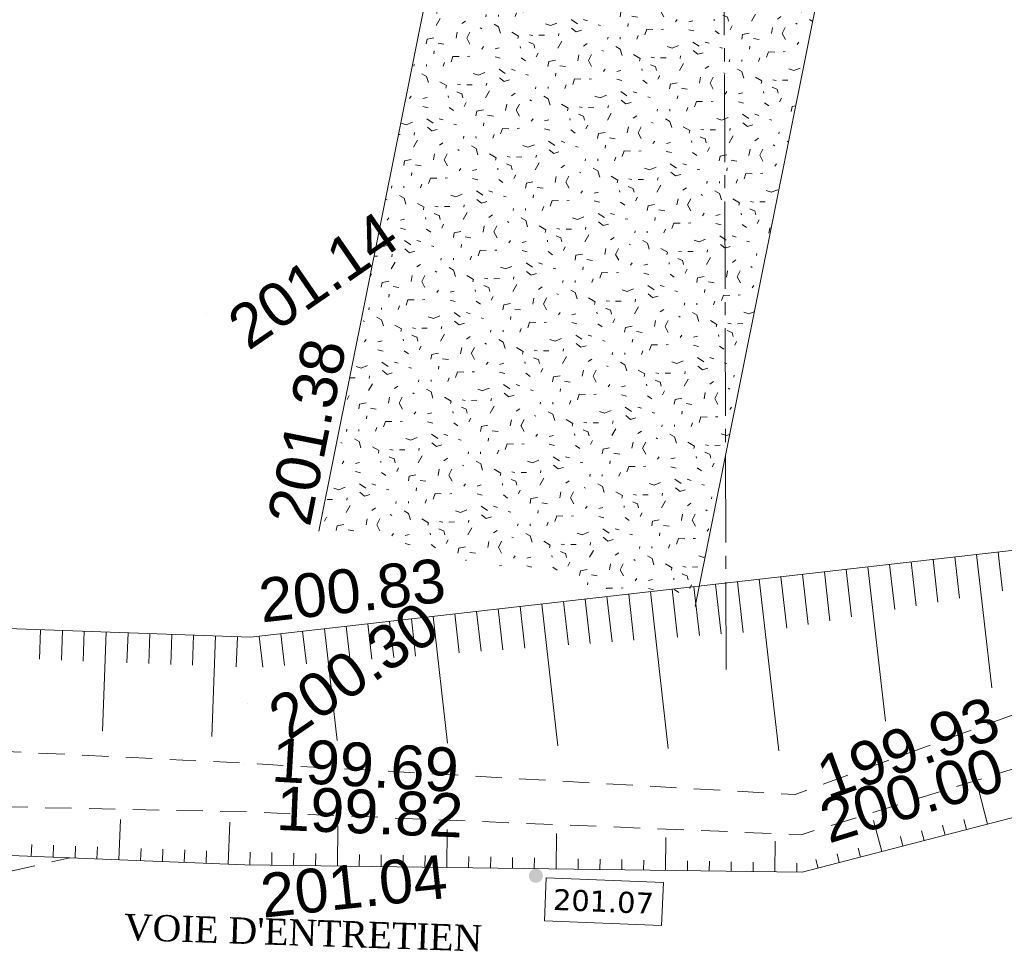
# Model space of a CAD drawing. Header units: millimetres. Extents: x -446952 to 537903, y -185749 to 168493.
# Tile 57 of 155: x -56434 to -33932, y 100474 to 121791. Entities that reach past the tile are written whole.
import ezdxf
from ezdxf.xclip import XClip

# ---------------------------------------------------------------- set-up
doc = ezdxf.new("R2010")
doc.units = ezdxf.units.MM
doc.header["$MEASUREMENT"] = 0
doc.header["$XCLIPFRAME"] = 0
for name, pattern in [('Cadastre', [2900.0000000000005, 2000, -299.9999999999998, 299.9999999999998, -300.0000000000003]), ('FOSSE', [1000, 600, -400]), ('Wipeout_Contour', [1000, 0, -1000])]:
    doc.linetypes.add(name, pattern=pattern)
for name, color, linetype in [('02 AF-17-0322 ZAE POMME- CHANTIER-2018-09-26_2_0000-VALORIS-NOUE DERIV BASSIN', 7, 'Continuous'), ('02 AF-17-0322 ZAE POMME- CHANTIER-2018-09-26_2_0000-VALORIS-NOUE DERIV BASSIN TEXTE ET COTES', 7, 'Continuous'), ('02 AF-17-0322 ZAE POMME- CHANTIER-2018-09-26_2_02-PAP-EP TEXTE POUR 2000°', 7, 'Continuous'), ('02 AF-17-0322 ZAE POMME- CHANTIER-2018-09-26_2_2D - Dessins placés - Géomètre.2D', 7, 'Continuous'), ('02 AF-17-0322 ZAE POMME- CHANTIER-2018-09-26_2_X-PTS TOPO-TEXTE TOPOALT', 7, 'Continuous'), ('02 AF-17-0322 ZAE POMME- CHANTIER-2018-09-26_2_X-PTS TOPO-TOPOPOINT', 7, 'Continuous'), ('02 AF-17-0322 ZAE POMME- CHANTIER-2018-09-26_2_Y-FDP TOPO-CADASTRE', 7, 'Continuous'), ('02 AF-17-0322 ZAE POMME- CHANTIER-2018-09-26_2_Y-FDP TOPO-CN_1_00', 7, 'Continuous'), ('02 AF-17-0322 ZAE POMME- CHANTIER-2018-09-26_2_Y-FDP TOPO-TOP_AXE_FOSSE', 7, 'Continuous'), ('02 AF-17-0322 ZAE POMME- CHANTIER-2018-09-26_2_Y-FDP TOPO-TOP_BARBULE', 7, 'Continuous'), ('02 AF-17-0322 ZAE POMME- CHANTIER-2018-09-26_2_Y-FDP TOPO-TOP_TALUS', 7, 'Continuous'), ('02 AF-17-0322 ZAE POMME- CHANTIER-2018-09-26_2_Y-FDP TOPO-TOP_VEGETATION', 7, 'Continuous'), ('2D - Dessins placés - Géomètre.2D', 7, 'Continuous')]:
    doc.layers.add(name, color=color, linetype=linetype)
doc.styles.add('STYLE_GENERE_1', font='txt')
doc.styles.add('STYLE_GENERE_3', font='verdana.ttf')
doc.styles.add('STYLE_GENERE_4', font='txt')

# ---------------------------------------------------------------- blocks, each defined once
blk = doc.blocks.new('Dessin_1_2', base_point=(-56559339.05599064, -2771872407.820994))
at = {"color": 254, "linetype": 'Wipeout_Contour', "lineweight": 0, "ltscale": 2094265.569888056}
blk.add_wipeout([(-446952.2139278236, -185748.9586169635), (537903.0822630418, -185748.9586169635), (537903.0822630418, 168492.6257651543), (-446952.2139278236, 168063.63398955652)], dxfattribs=at).dxf.layer = '02 AF-17-0322 ZAE POMME- CHANTIER-2018-09-26_2_2D - Dessins placés - Géomètre.2D'
at = {"layer": '02 AF-17-0322 ZAE POMME- CHANTIER-2018-09-26_2_0000-VALORIS-NOUE DERIV BASSIN TEXTE ET COTES', "linetype": 'Continuous', "lineweight": 15}
blk.add_hatch(color=7, dxfattribs=at).paths.add_polyline_path([(-44505.72609232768, 102314.3979622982, 0.9999999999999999), (-44769.36080243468, 102133.0233793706, 0.9999999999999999)])
at = {"layer": '02 AF-17-0322 ZAE POMME- CHANTIER-2018-09-26_2_Y-FDP TOPO-TOP_VEGETATION', "linetype": 'Continuous', "lineweight": 15, "true_color": 0xa80f02}
h = blk.add_hatch(dxfattribs=at)
h.set_pattern_fill('HAIE_0002', color=14, style=0, pattern_type=2)
h.set_pattern_definition([(143.8171184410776, (-56558188.11986396, -2771871606.982834), (-29157.35111683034, 21209.64110749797), [120.678, -42258.5622]), (196.0921233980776, (-56559659.66693257, -2771870413.207602), (1647.716940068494, 1133.591145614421), [126.2599999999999, -6198.295320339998]), (141.4545852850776, (-56559781.03700019, -2771870448.155373), (-21327.55265322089, 16885.95563844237), [136.92, -47946.3411206]), (145.7775777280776, (-56558620.61845042, -2771871913.552583), (-8963.38960820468, 5971.402409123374), [172.99, -38453.4258316]), (62.97000084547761, (-56559501.1441089, -2771871106.227078), (11323.33946697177, 22355.80424209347), [155.52, -54433.8562558]), (118.1868804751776, (-56559428.14131548, -2771871242.685395), (-1133.591145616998, 1647.716940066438), [154.7599999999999, -17956.01027627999]), (62.59955915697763, (-56559045.99290168, -2771869887.234101), (13485.18220156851, 26270.70347356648), [96.83399999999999, -33903.166]), (103.9710270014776, (-56557945.33403344, -2771871336.234712), (-1753.056496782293, 6076.741965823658), [97.39999999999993, -16990.60749063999]), (157.4323151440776, (-56557973.62820914, -2771871245.001825), (-6696.207316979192, 2675.968528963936), [115.3, -40381.6134626]), (169.5270722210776, (-56557993.90375745, -2771871044.569451), (1647.716940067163, 1133.591145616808), [72.55399999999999, -2755.87312474]), (190.7775777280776, (-56558605.52261093, -2771869964.484492), (34298.60906033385, 6603.439749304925), [155.74, -54470.26113500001]), (79.52707222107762, (-56558778.89070528, -2771870104.586552), (-1133.591145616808, 1647.716940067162), [112.844, -2715.58312474]), (82.89353288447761, (-56558603.40610599, -2771870329.596202), (2465.289415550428, 21116.87353988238), [68.55999999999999, -24014.6291576]), (69.22222575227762, (-56558393.82192311, -2771870614.121544), (8542.031381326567, 22869.93003652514), [90.09999999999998, -31532.67660159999]), (162.8172354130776, (-56559525.36681974, -2771870196.276278), (-12258.82348832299, 3704.220117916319), [92.23999999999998, -48322.6337476]), (106.7824005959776, (-56558729.7752355, -2771870990.662979), (-13404.98662305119, 44184.91070075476), [149.5599999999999, -52348.05899359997]), (149.8732481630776, (-56558772.91897884, -2771870847.499654), (-3914.899231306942, 2161.842734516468), [119.84, -41927.7520832]), (149.5439656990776, (-56558316.04299983, -2771871058.512497), (-3914.899231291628, 2161.842734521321), [175.9199999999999, -32929.97071439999]), (75.71299738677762, (-56558331.10389484, -2771871117.426073), (514.1257944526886, 2781.308085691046), [60.53999999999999, -21199.7516254]), (97.96202104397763, (-56558272.61976242, -2771871333.205189), (-1133.591145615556, 1647.716940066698), [38.22599999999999, -4433.909954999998]), (165.7129973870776, (-56558737.33595408, -2771871562.952272), (-2781.308085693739, 514.1257944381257), [121.14, -21139.1516254]), (193.9710270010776, (-56558759.62671149, -2771871329.385823), (6076.741965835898, 1753.05649673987), [97.40399999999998, -16990.60349063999]), (54.32594857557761, (-56559157.67522921, -2771871354.234918), (13590.52175821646, 19060.37036195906), [66.77999999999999, -53074.54102240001]), (151.0921233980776, (-56559158.02399247, -2771870891.021471), (-2781.308085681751, 514.1257944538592), [38.226, -4433.909954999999]), (79.52707222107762, (-56559062.44735318, -2771870617.804135), (-1133.591145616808, 1647.716940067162), [48.36999999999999, -2780.05712474]), (90.83700469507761, (-56558774.76125669, -2771870613.556797), (-619.4653511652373, 4429.025025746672), [41.15799999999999, -7169.94455092]), (165.7129973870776, (-56559221.8162156, -2771870305.45627), (-2781.308085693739, 514.1257944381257), [60.62, -21199.6716254]), (34.52707222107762, (-56559612.54842082, -2771870775.276388), (-1133.591145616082, 1647.716940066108), [100, -1900]), (180.8370046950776, (-56559375.14419057, -2771872174.594809), (4429.025025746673, 619.4653511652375), [123.14, -7087.96255092]), (177.6571745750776, (-56559673.68304297, -2771871529.399646), (7210.333111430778, 105.339556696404), [142.448, -9857.552000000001]), (70.91142403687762, (-56559860.00913751, -2771871650.596197), (3190.094323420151, 9477.515402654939), [134.434, -47067.26088479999]), (171.2627768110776, (-56560006.57545607, -2771871246.683545), (-43367.33822510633, 6578.295770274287), [133.152, -46557.31811999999]), (60.23702600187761, (-56560202.47552437, -2771870821.119299), (2161.842734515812, 3914.899231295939), [183.52, -59749.776255]), (161.9324288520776, (-56559236.001771, -2771871954.57485), (-31213.85429357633, 10084.408764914), [122, -42679.869118]), (79.52707222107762, (-56559053.98918661, -2771872188.896739), (-1133.591145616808, 1647.716940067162), [56.422, -2772.005124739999]), (187.9620210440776, (-56559430.38220613, -2771871521.046467), (1647.71694006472, 1133.591145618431), [50.87, -4421.265954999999]), (201.9982645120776, (-56559089.74315803, -2771871895.464291), (9372.175845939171, 4020.238788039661), [157.76, -18281.32891458]), (79.52707222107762, (-56559746.34684727, -2771871110.086754), (-1133.591145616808, 1647.716940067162), [141.422, -2687.00512474])])
h.paths.add_polyline_path([(-37401.71758743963, 126289.9722172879), (-46004.4326035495, 128014.508577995), (-49595.78183556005, 110099.343072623), (-40993.06681525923, 108374.8067058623)])
at = {"layer": '02 AF-17-0322 ZAE POMME- CHANTIER-2018-09-26_2_0000-VALORIS-NOUE DERIV BASSIN', "color": 7, "linetype": 'Continuous', "lineweight": 15, "flags": 128}
blk.add_lwpolyline([(91711.63653808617, 125425.3029492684), (73855.85331654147, 123926.7702256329), (55170.72377906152, 122426.9389528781), (36316.43799499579, 118607.6837927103), (17325.20855025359, 114782.8220166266), (3127.860938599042, 111380.5461749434), (-28410.87591142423, 104932.8168458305), (-38552.1051281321, 102305.9456124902), (-51292.64427984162, 102475.7382534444), (-73253.95557686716, 103352.6194356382), (-90001.93355006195, 103813.0386020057), (-113721.8953134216, 106251.1159684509), (-139344.3515317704, 106900.8698686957), (-162975.4193525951, 107905.9155290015), (-173992.3208708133, 108148.2739020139)], dxfattribs=at)
at = {"layer": '02 AF-17-0322 ZAE POMME- CHANTIER-2018-09-26_2_0000-VALORIS-NOUE DERIV BASSIN TEXTE ET COTES', "color": 7, "linetype": 'Continuous', "lineweight": 15, "flags": 128}
blk.add_lwpolyline([(-44439.93194733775, 101196.9664343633), (-44401.02131834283, 102176.1802197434), (-41723.64467971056, 102069.7903679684), (-41762.55530917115, 101090.5765825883)], close=True, dxfattribs=at)
at = {"layer": '02 AF-17-0322 ZAE POMME- CHANTIER-2018-09-26_2_X-PTS TOPO-TOPOPOINT', "color": 14, "linetype": 'Continuous', "lineweight": 15, "true_color": 0xa80f02}
for p, q in [((-52155.78655881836, 115078.3543982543), (-52155.74536595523, 115078.3827379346)), ((-49595.78183556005, 110099.343072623), (-49595.74064269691, 110099.371412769)), ((-51159.74998899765, 107676.0503547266), (-51159.70879613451, 107676.0786944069)), ((-40288.6828613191, 106936.6741627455), (-40288.64166845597, 106936.7025028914)), ((-51231.15861888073, 106165.5068090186), (-51231.11742601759, 106165.5351486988)), ((-51326.87183708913, 104799.6777682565), (-51326.83064422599, 104799.7061079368)), ((-38711.68984758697, 104081.386060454), (-38711.64865472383, 104081.4144001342)), ((-51223.4534093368, 103682.5163485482), (-51223.41221670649, 103682.5446882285)), ((-38572.33529032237, 103162.5213818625), (-38572.29409745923, 103162.5497215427)), ((-51292.64276038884, 102475.7359875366), (-51292.60156752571, 102475.7643272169))]:
    blk.add_line(p, q, dxfattribs=at)
at = {"layer": '02 AF-17-0322 ZAE POMME- CHANTIER-2018-09-26_2_Y-FDP TOPO-CADASTRE', "color": 171, "linetype": 'Cadastre', "lineweight": 15, "flags": 128}
for points in [[(-40287.29355597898, 106937.6538097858), (-40431.77909620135, 155494.1826784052), (-40469.70712585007, 168240.6931503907)], [(-40287.29355597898, 106937.6538097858), (-40288.62165223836, 106937.7307482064)]]:
    blk.add_lwpolyline(points, dxfattribs=at)
at = {"layer": '02 AF-17-0322 ZAE POMME- CHANTIER-2018-09-26_2_Y-FDP TOPO-CN_1_00', "color": 14, "linetype": 'FOSSE', "lineweight": 15, "true_color": 0xa80f02, "flags": 128}
blk.add_lwpolyline([(-176830.0534424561, 70344.074530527), (-175807.4962325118, 69072.71643262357), (-174999.6202686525, 68013.53998528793), (-174364.506104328, 67125.33403653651), (-173860.2342932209, 66366.88743438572), (-173444.8853873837, 65696.98902685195), (-173076.539941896, 65074.42766241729), (-172713.2785095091, 64457.99218956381), (-172313.1816436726, 63806.4714577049), (-171841.943122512, 63086.96081675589), (-171295.7096254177, 62299.78163959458), (-170678.2410559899, 61453.56179960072), (-169993.2973178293, 60556.92917248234), (-169244.638314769, 59618.51163208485), (-168436.0239513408, 58646.93705458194), (-167571.2141306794, 57650.83331335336), (-166653.9687570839, 56638.82828410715), (-165687.6027044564, 55622.605944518), (-164673.6507320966, 54626.07468850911), (-163613.2025670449, 53676.19900917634), (-162507.347938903, 52799.9434042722), (-161357.1765751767, 52024.27236782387), (-160163.7782054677, 51376.15039618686), (-158928.2425579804, 50882.54198525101), (-157651.6593609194, 50570.41162997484), (-156338.1813574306, 50460.02210257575), (-155004.2133455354, 50544.82927545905), (-153669.2231388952, 50811.58729922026), (-152352.6785495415, 51247.05032166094), (-151074.0473911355, 51837.97249384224), (-149852.7974757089, 52571.10796263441), (-148708.3966164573, 53433.21087863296), (-147660.3126261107, 54411.03539150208), (-146722.4621086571, 55488.53197041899), (-145886.5568328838, 56638.43636773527), (-145138.7573595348, 57830.68065810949), (-144465.2242484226, 59035.19691340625), (-143852.1180598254, 60221.9172087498), (-143285.5993537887, 61360.7736164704), (-142751.8286910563, 62421.69821076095), (-142236.9666316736, 63374.62306488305), (-141730.2763127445, 64197.10834883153), (-141233.4311840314, 64897.22662093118), (-140751.207270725, 65490.67853670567), (-140288.3805991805, 65993.16475074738), (-139849.7271959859, 66420.38591858), (-139440.0230870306, 66788.04269433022), (-139064.0442986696, 67111.83573398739), (-138726.5668567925, 67407.46569260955), (-138427.5006897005, 67688.75758210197), (-138147.2913313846, 67962.03383989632), (-137861.5182177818, 68231.7412616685), (-137545.760785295, 68502.32664309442), (-137175.5984691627, 68778.23677891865), (-136726.6107053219, 69063.91846388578), (-136174.3769301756, 69363.81849320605), (-135494.4765791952, 69682.38366255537), (-134671.1987066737, 70022.70506694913), (-133723.6708370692, 70382.45100388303), (-132679.730113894, 70757.93407065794), (-131567.213678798, 71145.46686410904), (-130413.958675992, 71541.36198200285), (-129247.8022475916, 71941.9320221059), (-128096.5815366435, 72343.48958171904), (-126988.1336861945, 72742.34725814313), (-125945.7910995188, 73134.84016060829), (-124974.867223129, 73517.39344466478), (-124076.1707637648, 73886.45477592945), (-123250.5104283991, 74238.47182188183), (-122498.6949244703, 74569.89224860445), (-121821.5329582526, 74877.16372357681), (-121219.8332369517, 75156.73391334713), (-120694.4044680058, 75405.05048446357), (-120242.19954812, 75620.26773719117), (-119844.7481396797, 75807.36651318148), (-119479.7240943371, 75973.03428500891), (-119124.8012635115, 76123.9585261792), (-118757.6535004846, 76266.82671206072), (-118355.9546559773, 76408.32631569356), (-117897.3785830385, 76555.14481151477), (-117359.5991333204, 76713.96967303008), (-116725.8964472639, 76891.62546955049), (-116001.9758148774, 77095.48514382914), (-115199.1488154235, 77333.05873768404), (-114328.7270279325, 77611.85628781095), (-113402.0220314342, 77939.3878346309), (-112430.3454035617, 78323.16341623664), (-111425.0087245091, 78770.69307258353), (-110397.3235719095, 79289.4868417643), (-109359.6417424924, 79881.99807330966), (-108328.475899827, 80530.45335458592), (-107321.3789258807, 81212.02258160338), (-106355.9037005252, 81903.87565363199), (-105449.6031061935, 82583.18246714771), (-104620.0300234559, 83227.11291816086), (-103884.7373333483, 83812.8369054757), (-103261.2779176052, 84317.52432603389), (-102761.7749230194, 84724.39229581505), (-102376.6325631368, 85040.84680555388), (-102090.825316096, 85280.34106642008), (-101889.3276611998, 85456.32828818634), (-101757.1140772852, 85582.26168109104), (-101679.1590434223, 85671.59445537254), (-101640.4370386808, 85737.77982080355), (-101625.922541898, 85794.27098855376), (-101621.7419491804, 85852.96679614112), (-101618.6293268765, 85919.54859206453), (-101608.4706586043, 85998.1433544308), (-101583.1519275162, 86092.87805808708), (-101534.5591172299, 86207.87968067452), (-101454.5782115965, 86347.2751993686), (-101335.0951935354, 86515.19159041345), (-101167.9960466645, 86715.75583005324), (-100949.3551725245, 86949.65766509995), (-100692.0006441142, 87203.837916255), (-100412.9489511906, 87461.80017339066), (-100129.2165849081, 87707.04802684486), (-99857.82003595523, 87923.08506695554), (-99615.77579408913, 88093.4148831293), (-99420.10035069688, 88201.54106710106), (-99287.81019600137, 88230.96720781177), (-99227.64325381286, 88170.20395025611), (-99215.22318042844, 88027.79015991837), (-99217.89506573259, 87817.2717555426), (-99203.00399960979, 87552.19465773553), (-99137.89507147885, 87246.10478617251), (-98989.91337052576, 86912.54806052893), (-98726.40398710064, 86565.0703990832), (-98314.71201108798, 86217.21772337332), (-97734.05027396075, 85882.13949743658), (-97011.10257983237, 85571.39936834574), (-96184.42047463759, 85296.16452939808), (-95292.55550570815, 85067.60217063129), (-94374.05921781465, 84896.87948580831), (-93467.48315828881, 84795.1636663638), (-92611.37887283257, 84773.6219051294), (-91844.29790784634, 84843.4213930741), (-91193.87183973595, 85010.91974414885), (-90644.0523630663, 85263.23625585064), (-90167.87120217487, 85582.68064446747), (-89738.36008139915, 85951.56262768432), (-89328.55072530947, 86352.1919241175), (-88911.47485847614, 86766.87825005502), (-88460.16420546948, 87177.93132411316), (-87947.65049062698, 87567.66086397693), (-87354.57906808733, 87923.29080263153), (-86692.04981002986, 88251.70193938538), (-85978.77621866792, 88564.68928977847), (-85233.47179551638, 88874.04786748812), (-84474.85004255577, 89191.57268851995), (-83721.62446176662, 89529.05876748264), (-82992.50855512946, 89898.30111898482), (-82306.21582439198, 90311.09475856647), (-81679.89675125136, 90775.65654926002), (-81124.44973557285, 91285.89074546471), (-80649.21015693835, 91832.12345046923), (-80263.51339516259, 92404.68076709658), (-79976.69482959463, 92993.88879770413), (-79798.08984028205, 93590.07364604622), (-79737.03380634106, 94183.56141401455), (-79802.8621075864, 94764.67820582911), (-79993.5013647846, 95324.34182241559), (-80261.24316274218, 95855.83686362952), (-80546.97032721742, 96353.03962696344), (-80791.56568489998, 96809.82641177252), (-80935.91206154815, 97220.0735155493), (-80920.89228315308, 97577.65723764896), (-80687.38917547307, 97876.45387509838), (-80176.28556449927, 98110.3397263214), (-79321.21004007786, 98284.37346359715), (-78026.77424444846, 98448.34324903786), (-76190.3355818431, 98663.21961628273), (-73709.25145765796, 98989.97310223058), (-70480.87927822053, 99489.57424145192), (-66402.57644753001, 100222.9935689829), (-61371.70037121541, 101251.2016203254), (-55285.60845490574, 102635.1689305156)], dxfattribs=at)
at = {"layer": '02 AF-17-0322 ZAE POMME- CHANTIER-2018-09-26_2_Y-FDP TOPO-TOP_AXE_FOSSE', "color": 14, "linetype": 'FOSSE', "lineweight": 15, "true_color": 0xa80f02, "flags": 128}
for points in [[(-173634.8673415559, 111097.3245427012), (-163207.6016169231, 110641.0908997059), (-138858.8886855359, 109612.6893679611), (-113460.9856147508, 109922.7171577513), (-89260.54483775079, 106018.7731813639), (-73175.35223469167, 105870.708857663), (-51326.87183708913, 104799.6777682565), (-38711.68984758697, 104081.386060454), (-28204.64755857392, 107923.4841531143), (2451.278660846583, 114384.1123436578), (16900.24969277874, 117365.9507334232), (36361.87803599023, 122066.7154015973), (55669.50208687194, 125689.2742980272), (74380.88585173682, 127385.5965761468), (91060.76855275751, 129497.711379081), (118815.3713449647, 130789.4210899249), (135648.1700790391, 132250.540743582), (150938.9589202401, 132823.1529537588), (169238.9449141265, 134503.4792339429), (186000.3987366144, 134734.4871456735), (199469.9472944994, 135798.3597861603), (221187.0273250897, 136848.473183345), (237829.3998902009, 137578.9664750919), (253508.0264389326, 138716.9970367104), (266942.969231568, 141200.2707645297), (285543.7370030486, 145246.8794332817), (298667.8248489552, 146888.7571785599), (320992.3089728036, 150221.1484406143), (335073.829604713, 152343.2890879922), (352159.1325843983, 155753.9162700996), (362952.5965470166, 157002.5380006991), (370561.3023663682, 158698.9225400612), (372109.5853905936, 158664.4020043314)], [(-173542.9280766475, 108848.2862613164), (-163178.9241082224, 108602.2143410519), (-139092.885926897, 108086.1788755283), (-113689.7260663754, 108226.2497078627), (-89790.58080592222, 104497.3686095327), (-51223.4534093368, 103682.5163485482), (-38572.33529032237, 103162.5213818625), (-27796.18539295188, 106507.6032727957), (2881.60526559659, 112724.7341428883), (36367.69665957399, 120320.4178502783), (55589.05768061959, 123771.9601113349), (74393.16485862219, 125728.709670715), (91175.72794382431, 127571.6020036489), (118522.2394477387, 129133.6198691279), (136271.5734843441, 130134.087770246), (151622.2289352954, 131279.5315291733), (169381.8589196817, 132771.3892878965), (186065.41097437, 133094.4586652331), (198563.0856998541, 134058.9771266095), (221075.7912829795, 135386.9987418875), (237791.935274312, 135738.5596204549), (253487.2191026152, 137445.184529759), (267190.4677387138, 139998.9492055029), (285898.6938942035, 143335.3714887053), (299074.8263550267, 145212.1180454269), (321700.8073457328, 149020.1821327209), (335406.6972773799, 151051.4020547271), (353027.8336128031, 154143.6589839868), (363632.4319752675, 155409.2154353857), (370508.4714115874, 157074.9247297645), (372109.5853905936, 158664.4020043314), (373294.2171850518, 156693.7286392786)]]:
    blk.add_lwpolyline(points, dxfattribs=at)
at = {"layer": '02 AF-17-0322 ZAE POMME- CHANTIER-2018-09-26_2_Y-FDP TOPO-TOP_BARBULE', "color": 14, "linetype": 'Continuous', "lineweight": 15, "true_color": 0xa80f02}
for p, q in [((-34070.23239910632, 109623.1495272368), (-33969.31051120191, 108737.3670260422)), ((-36057.37618084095, 109396.743720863), (-35943.32283811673, 108395.7075970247)), ((-35560.59023534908, 109453.3451721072), (-35449.81975627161, 108481.1224541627)), ((-35063.80428985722, 109509.9466238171), (-34956.31667465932, 108566.5373113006)), ((-34567.01834459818, 109566.5480759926), (-34219.66917283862, 106517.8950531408)), ((-38044.51996304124, 109170.3379144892), (-37917.33516503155, 108054.048167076)), ((-37547.73401754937, 109226.9393657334), (-37423.83208341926, 108139.4630246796)), ((-37050.94807182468, 109283.5408174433), (-36648.88450393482, 105754.6643665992)), ((-36554.16212656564, 109340.1422691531), (-36436.82591996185, 108310.2927394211)), ((-40031.66374524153, 108943.9321076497), (-39899.90035241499, 107787.456438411)), ((-39534.87779951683, 109000.5335593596), (-39087.87859610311, 105077.2610022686)), ((-39038.09185402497, 109057.1350106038), (-38904.34132872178, 107883.2184523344)), ((-38541.30590876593, 109113.7364627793), (-38410.8382471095, 107968.633309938)), ((-42018.80752744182, 108717.5263008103), (-41610.74779468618, 105136.0220396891)), ((-41522.02158194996, 108774.1277525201), (-41397.26729371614, 107679.1703766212)), ((-41025.23563599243, 108830.72920423), (-40898.14497979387, 107715.2657303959)), ((-40528.4496907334, 108887.3306559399), (-40399.02266633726, 107751.3610846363)), ((-44005.95130940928, 108491.1204944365), (-43892.878862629, 107498.6936072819)), ((-43509.16536391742, 108547.7219456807), (-43393.75654870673, 107534.7889610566)), ((-43012.37941842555, 108604.3233973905), (-42894.63423478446, 107570.8843148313)), ((-42515.59347270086, 108660.9248491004), (-42395.51192109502, 107606.9796686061)), ((-45993.09509160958, 108264.7146880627), (-45889.3681176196, 107354.3121917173)), ((-45496.30914611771, 108321.3161393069), (-45390.24580393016, 107390.4075454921)), ((-44999.52320039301, 108377.9175910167), (-44891.12348977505, 107426.5028992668)), ((-44502.73725490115, 108434.5190427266), (-44133.61699233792, 105194.7830780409)), ((-47980.23887380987, 108038.3088812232), (-47885.85737284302, 107209.9307761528)), ((-47483.45292808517, 108094.9103329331), (-47386.73505868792, 107246.0261299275)), ((-46986.66698259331, 108151.5117841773), (-46656.48619068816, 105253.5441159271)), ((-46489.88103710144, 108208.1132358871), (-46388.49043107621, 107318.2168374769)), ((-55956.62002551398, 107847.090144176), (-55980.7141787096, 107171.3612964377)), ((-55456.93756972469, 107829.2731964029), (-55481.08876968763, 107151.9444463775)), ((-54957.25511463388, 107811.4562490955), (-54981.46336159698, 107132.5275963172)), ((-54457.57265907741, 107793.6393013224), (-54538.45697135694, 105525.2107856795)), ((-49967.38265577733, 107811.9030743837), (-49882.34662783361, 107065.5493605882)), ((-49470.59671005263, 107868.5045260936), (-49179.35538903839, 105312.3051538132)), ((-48973.81076432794, 107925.1059778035), (-48884.10199998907, 107137.7400681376)), ((-48477.02481883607, 107981.7074295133), (-48384.9796860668, 107173.8354219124)), ((-53957.89020328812, 107775.8223535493), (-53982.21254425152, 107093.6938971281)), ((-53458.20774773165, 107758.0054057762), (-53482.58713546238, 107074.2770470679)), ((-52958.52529240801, 107740.1884584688), (-52982.9617271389, 107054.8601974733)), ((-52458.84283685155, 107722.3715111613), (-52483.33631834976, 107035.4433474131)), ((-51959.16038106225, 107704.5545633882), (-52040.99547660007, 105409.4610107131)), ((-51459.47792550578, 107686.7376156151), (-51484.0855010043, 106996.6096477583)), ((-50960.95454652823, 107698.700170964), (-50880.59125497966, 106993.3586525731)), ((-50464.16860103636, 107755.3016226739), (-50381.46894105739, 107029.4540063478)), ((-34314.3732534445, 103403.6378888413), (-34521.63731779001, 104203.7960230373)), ((-54171.08890327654, 102590.6678885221), (-54134.2539876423, 103513.1908832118)), ((-34798.39878046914, 103278.2612992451), (-34859.1468374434, 103512.7836321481)), ((-51673.07937524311, 102490.9262331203), (-51634.74558556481, 103450.9882167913)), ((-49173.5706895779, 102447.4952016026), (-49161.30844347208, 103367.6035553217)), ((-36734.50088856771, 102776.7549413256), (-36917.91224509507, 103484.8279468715)), ((-35282.42430772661, 103152.8847101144), (-35341.74120223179, 103381.8819345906)), ((-46673.7926698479, 102414.1807626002), (-46662.27028455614, 103278.7729995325)), ((-44174.01464988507, 102380.8663235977), (-44163.23212587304, 103189.9424446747)), ((-41674.2366303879, 102347.551885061), (-41664.1939669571, 103101.1118893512)), ((-36250.47536154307, 102902.1315304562), (-36306.92993087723, 103120.0785399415)), ((-35766.44983451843, 103027.5081205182), (-35824.33556655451, 103250.9802374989)), ((-56169.49652561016, 102670.4612132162), (-56158.80578064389, 102938.2087541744)), ((-55669.894620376, 102650.5128820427), (-55659.1139429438, 102920.5127623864)), ((-55170.29271467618, 102630.5645508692), (-55159.42210454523, 102902.8167705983)), ((-54670.69080897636, 102610.6162201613), (-54659.73026661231, 102885.1207788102)), ((-53671.48699804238, 102570.7195578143), (-53660.34659074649, 102849.7287952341)), ((-39174.45861042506, 102314.2374460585), (-39165.15580827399, 103012.2813340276)), ((-37218.52641582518, 102651.3783517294), (-37272.11866022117, 102858.2751457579)), ((-53171.88509234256, 102550.7712266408), (-53160.65475258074, 102832.0328034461)), ((-52672.28318640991, 102530.8228954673), (-52660.96291441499, 102814.3368121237)), ((-52172.68128117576, 102510.8745642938), (-52161.27107648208, 102796.6408198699)), ((-51173.39310545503, 102474.1467521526), (-51169.53686491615, 102763.5031263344)), ((-50673.43750160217, 102467.4838646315), (-50669.62565278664, 102753.5092718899)), ((-50173.48189751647, 102460.8209766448), (-50169.71444042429, 102743.5154169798)), ((-49673.5262936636, 102454.1580891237), (-49669.80322829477, 102733.5215625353)), ((-48673.6150854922, 102440.8323136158), (-48669.98080333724, 102713.5338522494)), ((-48173.65948187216, 102434.1694256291), (-48170.06959120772, 102703.5399982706)), ((-47673.70387755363, 102427.506538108), (-47670.15837884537, 102693.5461433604)), ((-47173.7482739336, 102420.8436505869), (-47170.24716671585, 102683.552288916)), ((-46173.83706599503, 102407.5178750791), (-46170.42474222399, 102663.5645790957)), ((-45673.88146190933, 102400.8549870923), (-45670.51352962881, 102653.5707246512)), ((-45173.92585782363, 102394.1920991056), (-45170.60231749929, 102643.5768692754)), ((-44673.97025397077, 102387.5292115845), (-44670.69110513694, 102633.5830148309)), ((-43674.05904626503, 102374.2034360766), (-43670.86868064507, 102613.5953054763)), ((-37702.55194261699, 102526.0017621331), (-37754.71302477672, 102727.3734482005)), ((-43174.1034419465, 102367.5405480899), (-43170.95746804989, 102603.6014505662)), ((-42674.14783832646, 102360.8776605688), (-42671.0462561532, 102593.6075956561)), ((-42174.19223424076, 102354.2147725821), (-42171.13504355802, 102583.6137407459)), ((-41174.28102653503, 102340.8889970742), (-41171.31261929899, 102563.6260313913)), ((-40674.32542244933, 102334.2261090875), (-40671.40140670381, 102553.6321769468)), ((-40174.36981859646, 102327.5632215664), (-40171.49019457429, 102543.6383220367)), ((-39674.41421451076, 102320.9003340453), (-39671.57898221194, 102533.6444671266)), ((-38674.50300657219, 102307.5745585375), (-38671.75655772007, 102513.656757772)), ((-38186.57746987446, 102400.6251725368), (-38237.3073895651, 102596.4717511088))]:
    blk.add_line(p, q, dxfattribs=at)
at = {"layer": '02 AF-17-0322 ZAE POMME- CHANTIER-2018-09-26_2_Y-FDP TOPO-TOP_TALUS', "color": 14, "linetype": 'Continuous', "lineweight": 15, "true_color": 0xa80f02, "flags": 128}
for points in [[(-165864.2667127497, 125293.1390702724), (-168586.0316663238, 118788.7642029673), (-170193.7672023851, 111880.7119172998), (-163541.4975411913, 111927.4153169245), (-138744.5056918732, 111694.1534033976), (-113256.9153886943, 111143.3953833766), (-88798.9769306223, 109037.0278200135), (-73094.71276641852, 108458.1752372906), (-51159.74998899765, 107676.0503547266), (-27997.71173165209, 110315.0239409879), (2858.942696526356, 116706.1885767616), (16284.07547662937, 119424.2595890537), (36285.22101550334, 124200.0322309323), (55595.52645932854, 127335.2741803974), (74041.63494024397, 129304.2684718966), (91265.52586297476, 130823.2491747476), (118485.0547769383, 132950.9307420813), (134993.0126889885, 133977.3660968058), (150916.9045716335, 135244.0781099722), (169513.4629420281, 136066.3636988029), (186154.5124737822, 136906.4026465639), (199532.7896081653, 137838.2960194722), (221051.2946037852, 138829.4776305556), (232716.4826972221, 139646.6063377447)], [(-173992.3193511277, 108148.2716361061), (-162975.4178331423, 107905.9132635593), (-139344.3500123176, 106900.8676027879), (-113721.8937937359, 106251.1137025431), (-90001.93203060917, 103813.0363365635), (-73253.95405741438, 103352.6171697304), (-51292.64276038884, 102475.7359875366), (-38552.10360867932, 102305.9433465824), (-28410.87439197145, 104932.8145799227), (3127.862458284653, 111380.5439090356), (17325.21006947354, 114782.8197511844), (36316.43951444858, 118607.6815268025), (48994.17766945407, 121175.772393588)]]:
    blk.add_lwpolyline(points, dxfattribs=at)
at = {"layer": '02 AF-17-0322 ZAE POMME- CHANTIER-2018-09-26_2_Y-FDP TOPO-TOP_VEGETATION', "color": 14, "linetype": 'Continuous', "lineweight": 15, "true_color": 0xa80f02, "flags": 128}
for points in [[(-46004.4326035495, 128014.508577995), (-49595.78183556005, 110099.343072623)], [(-37401.71758743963, 126289.9722172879), (-40993.06681525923, 108374.8067058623)]]:
    blk.add_lwpolyline(points, dxfattribs=at)
at = {"layer": '02 AF-17-0322 ZAE POMME- CHANTIER-2018-09-26_2_0000-VALORIS-NOUE DERIV BASSIN TEXTE ET COTES', "color": 7, "linetype": 'Continuous', "lineweight": 15}
for s, insert, char_height, attachment_point, rotation, style in [('\\A1;{\\pql;\\fVerdana|b0|i0|c0|p38;201.07}', (-44243.87202146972, 101678.842669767), 480.0000000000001, 4, 357.7244575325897, 'STYLE_GENERE_3'), ("\\A1;{\\pqc;\\fTimes New Roman|b0|i0|c0|p22;VOIE D'ENTRETIEN}", (-49956.61443996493, 100917.0356810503), 600.0000000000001, 5, 358.149461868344, 'STYLE_GENERE_1'), ("\\A1;{\\pqc;\\fTimes New Roman|b0|i0|c0|p22;VOIE D'ENTRETIEN}", (-49956.61443996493, 100917.0356810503), 600.0000000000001, 5, 358.149461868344, 'STYLE_GENERE_1')]:
    blk.add_mtext(s, dxfattribs=dict(at, insert=insert, char_height=char_height, attachment_point=attachment_point, rotation=rotation, style=style))
at = {"layer": '02 AF-17-0322 ZAE POMME- CHANTIER-2018-09-26_2_02-PAP-EP TEXTE POUR 2000°', "color": 30, "linetype": 'Continuous', "lineweight": 15, "true_color": 0xff6600, "insert": (-47092.27054070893, 131691.9532052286), "char_height": 2000, "width": 51435.44354113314, "attachment_point": 1, "rotation": 352.96421168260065, "line_spacing_factor": 0.90834637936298, "style": 'STYLE_GENERE_4'}
blk.add_mtext('\\A1;{\\pql;\\fArial|b0|i0|c0|p38;Rejet des EP du fossé projeté dans canal \\fArial|b0|i0|c0|p38;de dérivation tête de buse - fe : 201.60 }', dxfattribs=at)
at = {"layer": '02 AF-17-0322 ZAE POMME- CHANTIER-2018-09-26_2_X-PTS TOPO-TEXTE TOPOALT', "color": 14, "linetype": 'Continuous', "lineweight": 15, "true_color": 0xa80f02, "char_height": 1000, "style": 'STYLE_GENERE_4'}
for s, insert, attachment_point, rotation in [('\\A1;{\\pql;\\fArial|b0|i0|c0|p38;201.14}', (-51774.34484993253, 115037.3272907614), 1, 34.527072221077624), ('\\A1;{\\pql;\\fArial|b0|i0|c0|p38;201.38}', (-50782.67020845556, 110373.7104437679), 1, 78.66449617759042), ('\\A1;{\\pql;\\fArial|b0|i0|c0|p38;200.83}', (-50903.44957374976, 107997.129667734), 7, 6.499982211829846), ('\\A1;{\\pql;\\fArial|b0|i0|c0|p38;200.30}', (-50849.71691022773, 106124.4797015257), 1, 34.527072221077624), ('\\A1;{\\pql;\\fArial|b0|i0|c0|p38;199.93}', (-38137.12261941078, 104408.6117542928), 4, 20.085892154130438), ('\\A1;{\\pql;\\fArial|b0|i0|c0|p38;199.69}', (-50669.65351265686, 104872.7789214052), 4, 356.7411732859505), ('\\A1;{\\pql;\\fArial|b0|i0|c0|p38;200.00}', (-38088.36842339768, 103428.2896566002), 4, 17.245142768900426), ('\\A1;{\\pql;\\fArial|b0|i0|c0|p38;199.82}', (-50567.47187718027, 103765.9904846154), 4, 357.64631415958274), ('\\A1;{\\pql;\\fArial|b0|i0|c0|p38;201.04}', (-50976.61419387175, 102258.2343940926), 1, 6.1290212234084)]:
    blk.add_mtext(s, dxfattribs=dict(at, insert=insert, attachment_point=attachment_point, rotation=rotation))

msp = doc.modelspace()

# ---------------------------------------------------------------- block references
at = {"layer": '2D - Dessins placés - Géomètre.2D', "color": 7, "linetype": 'Continuous', "lineweight": 40}
ref = msp.add_blockref('Dessin_1_2', (-56559339.05599064, -2771872407.820994), dxfattribs=at)
XClip(ref).set_block_clipping_path([(-446952.2139278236, -185748.9586169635), (537903.0822630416, -185748.9586169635), (537903.0822630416, 168492.6257651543), (-446952.2139278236, 168063.6339895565)])

doc.saveas('drawing.dxf')
